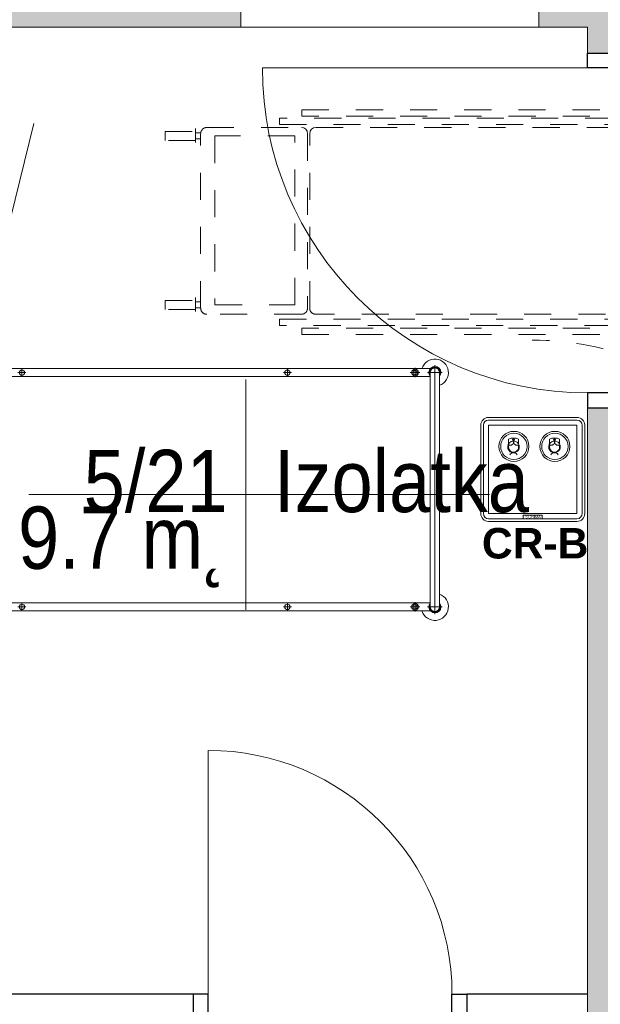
# Model space of a CAD drawing. Header units: centimetres. Extents: x -1316 to 21770, y -8842 to 3590.
# Tile 98 of 125: x 76 to 290, y 2464 to 2827. Entities that reach past the tile are written whole.
import ezdxf

# ---------------------------------------------------------------- set-up
doc = ezdxf.new("R2010")
doc.units = ezdxf.units.CM
doc.linetypes.add('Kreska', pattern=[20, 10, -10])
for name, color, linetype, lineweight in [('A-AREA-IDEN', 2, 'Continuous', 13), ('A-DETL-GENF', 92, 'Continuous', 9), ('A-DETL-MEDM', 33, 'Continuous', 13), ('A-DETL-THIN', 151, 'Continuous', 9), ('A-DOOR', 31, 'Continuous', 13), ('A-GENM-HDLN', 13, 'Kreska', 9), ('A-WALL', 113, 'Continuous', 13), ('A-WALL-PATT', 111, 'Continuous', 13), ('I-FURN', 30, 'Continuous', 9), ('PRZYW_Elementy_inst_przyw', 7, 'Continuous', 9), ('Q-SPCQ', 91, 'Continuous', 9), ('Q-SPCQ-HDLN', 91, 'Kreska', 9)]:
    doc.layers.add(name, color=color, linetype=linetype, lineweight=lineweight)
doc.styles.add('adam', font='arialbd.ttf')
doc.styles.add('Arial_11', font='arial.ttf', dxfattribs={"width": 0.85, "height": 23})

# ---------------------------------------------------------------- blocks, each defined once
blk = doc.blocks.new('łóżko 195x90 typ FAMED _102039_ - łóżko 195x90 typ FAMED _102039_-1233017-5_piętro III __10_50 m_ - stan projektowany')
at = {"layer": 'I-FURN'}
for p, q in [((-43.25, 101.53), (-43.25, 106.98)), ((-43.25, 105.95), (43.25, 105.95)), ((43.25, 101.53), (43.25, 106.98)), ((45.97, 104.25), (-45.98, 104.25)), ((-44.75, -103.1), (-44.75, 102.61)), ((-43.25, 102.55), (43.25, 102.55)), ((-41.75, 102.55), (-41.75, -103.1)), ((41.75, 102.61), (41.75, -103.05)), ((44.75, -103.1), (44.75, 102.61)), ((-43.25, 95.18), (-43.25, 98.68)), ((43.25, 95.18), (43.25, 98.68)), ((-45, 96.93), (-41.5, 96.93)), ((45, 96.93), (41.5, 96.93)), ((-43.25, 48.31), (-43.25, 51.31)), ((43.25, 48.31), (43.25, 51.31)), ((-44.75, 49.81), (-41.75, 49.81)), ((44.75, 49.81), (41.75, 49.81)), ((-43.25, -49.69), (-43.25, -46.69)), ((43.25, -49.69), (43.25, -46.69)), ((-44.75, -48.19), (-41.75, -48.19)), ((44.75, -48.19), (41.75, -48.19)), ((-45, -96.6), (-41.5, -96.6)), ((-43.25, -94.85), (-43.25, -98.35)), ((45, -96.6), (41.5, -96.6)), ((43.25, -94.85), (43.25, -98.35)), ((-45.98, -104.75), (45.97, -104.75)), ((-43.25, -102.02), (-43.25, -107.47)), ((-43.25, -103.05), (43.25, -103.05)), ((43.25, -102.02), (43.25, -107.47)), ((-43.25, -106.45), (43.25, -106.45))]:
    blk.add_line(p, q, dxfattribs=at)
for centre, radius in [((-43.25, 96.93), 1.25), ((43.25, 96.93), 1.25), ((-43.25, 96.93), 0.8), ((43.25, 96.93), 0.8), ((-43.25, 49.81), 1), ((43.25, 49.81), 1), ((-43.25, -48.19), 1), ((43.25, -48.19), 1), ((-43.25, -96.6), 1.25), ((-43.25, -96.6), 0.8), ((43.25, -96.6), 1.25), ((43.25, -96.6), 0.8)]:
    blk.add_circle(centre, radius, dxfattribs=at)
for centre, radius, start, end in [((-43.25, 104.25), 5, 19.8769, 252.5424), ((43.25, 104.25), 5, 287.4576, 160.1231), ((-43.25, 104.25), 2.23, 49.8221, 310.1779), ((-43.25, 104.25), 1.93, 62.0207, 297.9793), ((-43.25, 104.25), 1.7, 90, 270), ((43.25, 104.25), 2.23, 229.8221, 130.1779), ((43.25, 104.25), 1.93, 242.0207, 117.9793), ((43.25, 104.25), 1.7, 270, 90), ((-43.25, -104.75), 5, 107.4576, 340.1231), ((43.25, -104.75), 5, 199.8769, 72.5424), ((-43.25, -104.75), 2.23, 47.6113, 310.1779), ((-43.25, -104.75), 1.93, 62.0207, 297.9793), ((-43.25, -104.75), 1.7, 90, 270), ((43.25, -104.75), 2.23, 229.8221, 130.1779), ((43.25, -104.75), 1.93, 242.0207, 117.9793), ((43.25, -104.75), 1.7, 270, 90)]:
    blk.add_arc(centre, radius, start, end, dxfattribs=at)
blk = doc.blocks.new('DRZWI 1S - automatyczna etykieta - Drzwi 90-2381422-5_piętro III __10_50 m_ - stan projektowany')
at = {"layer": 'A-DETL-GENF'}
for p, q in [((-50.5, 2), (-45, 2)), ((-50.5, -7.5), (-50.5, 2)), ((-45, 2), (-45, -7.5)), ((45, 2), (50.5, 2)), ((45, -7.5), (45, 2)), ((50.5, 2), (50.5, -7.5)), ((-45, -7.5), (-50.5, -7.5)), ((50.5, -7.5), (45, -7.5))]:
    blk.add_line(p, q, dxfattribs=at)
at = {"layer": 'A-DETL-MEDM', "lineweight": 25}
for p, q in [((-50.5, -7.5), (-50.5, 2)), ((-50.5, 2), (-45, 2)), ((-45, 2), (-45, -7.5)), ((45, 2), (45, -7.5)), ((50.5, 2), (45, 2)), ((50.5, -7.5), (50.5, 2)), ((-45, -7.5), (-50.5, -7.5)), ((45, -7.5), (50.5, -7.5))]:
    blk.add_line(p, q, dxfattribs=at)
at = {"layer": 'A-DOOR'}
blk.add_line((45, -7.5), (45, -97.5), dxfattribs=at)
blk.add_arc((45, -7.5), 90, 180, 270, dxfattribs=at)
blk = doc.blocks.new('DRZWI 1S - automatyczna etykieta - Drzwi 120-2381491-5_piętro III __10_50 m_ - stan projektowany')
at = {"layer": 'A-DETL-GENF'}
for p, q in [((-65.5, 6), (-65.5, -3.5)), ((-60, 6), (-65.5, 6)), ((-60, -3.5), (-60, 6)), ((65.5, 6), (60, 6)), ((60, 6), (60, -3.5)), ((65.5, -3.5), (65.5, 6)), ((-65.5, -3.5), (-60, -3.5)), ((60, -3.5), (65.5, -3.5))]:
    blk.add_line(p, q, dxfattribs=at)
at = {"layer": 'A-DETL-MEDM', "lineweight": 25}
for p, q in [((-60, 6), (-65.5, 6)), ((-65.5, 6), (-65.5, -3.5)), ((-60, -3.5), (-60, 6)), ((60, -3.5), (60, 6)), ((60, 6), (65.5, 6)), ((65.5, 6), (65.5, -3.5)), ((-65.5, -3.5), (-60, -3.5)), ((65.5, -3.5), (60, -3.5))]:
    blk.add_line(p, q, dxfattribs=at)
at = {"layer": 'A-DOOR'}
blk.add_line((60, 6), (60, 126), dxfattribs=at)
blk.add_arc((60, 6), 120, 90, 180, dxfattribs=at)
blk = doc.blocks.new('Łóżko transportowe - łóżko PRAWY SKRĘT-2406520-5_piętro III __10_50 m_ - stan projektowany')
at = {"layer": 'A-GENM-HDLN'}
for p, q in [((-213.01, -230.22), (-213.01, -83.34)), ((-144.01, -83.34), (-144.01, -230.22)), ((-216.43, -100.83), (-216.43, -243.73)), ((-214.13, -243.73), (-214.13, -100.83)), ((-142.2, -243.73), (-142.2, -101.09)), ((-139.9, -101.09), (-139.9, -243.73)), ((-219.53, -235.46), (-219.53, -109.11)), ((-217.23, -109.11), (-217.23, -235.46)), ((-138.89, -109.11), (-138.89, -235.46)), ((-136.59, -235.46), (-136.59, -109.11)), ((-146.31, -232.52), (-210.71, -232.52)), ((-217.23, -235.46), (-219.53, -235.46)), ((-213.01, -270.47), (-213.01, -235.61)), ((-210.71, -233.31), (-146.31, -233.31)), ((-144.01, -235.61), (-144.01, -270.47)), ((-138.89, -235.46), (-136.59, -235.46)), ((-147.5, -238.03), (-209.87, -238.03)), ((-209.87, -238.03), (-209.87, -267.5)), ((-147.5, -267.5), (-147.5, -238.03)), ((-216.43, -243.73), (-214.13, -243.73)), ((-139.9, -243.73), (-142.2, -243.73)), ((-209.87, -267.5), (-147.5, -267.5)), ((-211.54, -285.9), (-211.54, -274.65)), ((-146.31, -272.77), (-210.71, -272.77)), ((-208.23, -274.65), (-208.23, -285.9)), ((-150.17, -274.65), (-145.11, -274.65)), ((-149.14, -285.9), (-149.14, -274.65)), ((-148.67, -274.65), (-148.67, -272.75)), ((-146.35, -274.65), (-146.35, -272.75)), ((-145.83, -274.65), (-145.83, -285.9)), ((-208.23, -285.9), (-211.54, -285.9)), ((-145.83, -285.9), (-149.14, -285.9))]:
    blk.add_line(p, q, dxfattribs=at)
for centre, start, end in [((-146.31, -230.22), 270, 0), ((-146.31, -235.61), 0, 90), ((-210.71, -270.47), 180, 270), ((-146.31, -270.47), 270, 0)]:
    blk.add_arc(centre, 2.3, start, end, dxfattribs=at)
at = {"layer": 'Q-SPCQ'}
for p, q in [((-212.57, -274.65), (-207.51, -274.65)), ((-211.07, -274.65), (-211.07, -272.74)), ((-208.75, -274.65), (-208.75, -272.75))]:
    blk.add_line(p, q, dxfattribs=at)
for centre, start, end in [((-210.71, -230.22), 180, 270), ((-210.71, -235.61), 90, 180)]:
    blk.add_arc(centre, 2.3, start, end, dxfattribs=at)
at = {"layer": 'Q-SPCQ-HDLN'}
blk.add_arc((-28.77, -150.01), 105.71, 90, 180.198, dxfattribs=at)
blk = doc.blocks.new('METKA_POMIESZCZENIA2 - Rozbudowana - bez ramki-2396678-5_piętro III __10_50 m_ - stan projektowany')
at = {"layer": 'A-AREA-IDEN'}
for p, q in [((0, 0.425), (0, 0)), ((0.0976, 0), (-0.8, 0)), ((-0.8, 0), (0.9, 0)), ((0, 0), (0, -0.425))]:
    blk.add_line(p, q, dxfattribs=at)
blk = doc.blocks.new('Ikona2')
at = {"layer": 'PRZYW_Elementy_inst_przyw'}
h = blk.add_hatch(color=106, dxfattribs=at)
h.dxf.hatch_style = 1
h.paths.add_polyline_path([(0.1, -0.27), (-0.1, -0.27), (-0.1, -0.5), (0.1, -0.5)])
h.paths.add_polyline_path([(0.1, -0.5), (-0.1, -0.5), (-0.1, -0.7), (0.1, -0.7)])
h.paths.add_polyline_path([(0.34, -0.5), (0.1, -0.5), (0.1, -0.7), (0.34, -0.7)])
h.paths.add_polyline_path([(-0.1, -0.5), (-0.34, -0.5), (-0.34, -0.7), (-0.1, -0.7)])
h.paths.add_polyline_path([(0.1, -0.7), (-0.1, -0.7), (-0.1, -0.94), (0.1, -0.94)])
at = {"layer": 'PRZYW_Elementy_inst_przyw', "color": 106}
for p, q in [((-1.58, -1.86), (-1.58, -0.37)), ((1.58, -1.86), (1.58, -0.37))]:
    blk.add_line(p, q, dxfattribs=at)
for points in [[(0.34, -0.5), (0.34, -0.7), (-0.34, -0.7), (-0.34, -0.5)], [(-0.1, -0.27), (0.1, -0.27), (0.1, -0.94), (-0.1, -0.94)]]:
    blk.add_lwpolyline(points, close=True, dxfattribs=at)
for centre, radius, start, end in [((0, -3.55), 3.55, 63.5398, 116.4602), ((0, -2.84), 1.85, 31.7978, 276.8309), ((0.01, -2.9), 1.6, 156.7793, 23.2207), ((0, -2.85), 1.65, 89.6447, 89.8927), ((-0.01, -2.84), 1.86, 277.2029, 31.4258), ((0, -6.13), 1.43, 32.8175, 147.1825)]:
    blk.add_arc(centre, radius, start, end, dxfattribs=at)
at = {"layer": 'PRZYW_Elementy_inst_przyw', "color": 106, "lineweight": 5}
for centre, start, end in [((-1.13, -1.18), 253.1892, 358.3615), ((1.15, -1.18), 181.6385, 286.8108)]:
    blk.add_arc(centre, 1.14, start, end, dxfattribs=at)
blk = doc.blocks.new('Ikona')
at = {"layer": 'PRZYW_Elementy_inst_przyw'}
h = blk.add_hatch(color=1, dxfattribs=at)
h.dxf.hatch_style = 1
h.paths.add_polyline_path([(-1065.97, 3801.31), (-1066.17, 3801.31), (-1066.17, 3801.08), (-1065.97, 3801.08)])
h.paths.add_polyline_path([(-1065.97, 3801.08), (-1066.17, 3801.08), (-1066.17, 3800.87), (-1065.97, 3800.87)])
h.paths.add_polyline_path([(-1065.74, 3801.08), (-1065.97, 3801.08), (-1065.97, 3800.87), (-1065.74, 3800.87)])
h.paths.add_polyline_path([(-1066.17, 3801.08), (-1066.41, 3801.08), (-1066.41, 3800.87), (-1066.17, 3800.87)])
h.paths.add_polyline_path([(-1065.97, 3800.87), (-1066.17, 3800.87), (-1066.17, 3800.64), (-1065.97, 3800.64)])
at = {"layer": 'PRZYW_Elementy_inst_przyw', "color": 1}
for p, q in [((-1067.65, 3799.71), (-1067.65, 3801.21)), ((-1064.49, 3799.71), (-1064.49, 3801.21))]:
    blk.add_line(p, q, dxfattribs=at)
for points in [[(-1065.74, 3801.08), (-1065.74, 3800.87), (-1066.41, 3800.87), (-1066.41, 3801.08)], [(-1066.17, 3801.31), (-1065.97, 3801.31), (-1065.97, 3800.64), (-1066.17, 3800.64)]]:
    blk.add_lwpolyline(points, close=True, dxfattribs=at)
for centre, radius, start, end in [((-1066.07, 3798.74), 1.85, 31.7978, 276.8309), ((-1066.06, 3798.68), 1.6, 156.7793, 23.2207), ((-1066.07, 3798.03), 3.55, 63.5398, 116.4602), ((-1066.07, 3798.72), 1.65, 89.6447, 89.8927), ((-1066.08, 3798.74), 1.86, 277.2029, 31.4258), ((-1066.07, 3795.45), 1.43, 32.8175, 147.1825)]:
    blk.add_arc(centre, radius, start, end, dxfattribs=at)
at = {"layer": 'PRZYW_Elementy_inst_przyw', "color": 1, "lineweight": 5}
for centre, start, end in [((-1067.2, 3800.4), 253.1892, 358.3615), ((-1064.92, 3800.4), 181.6385, 286.8108)]:
    blk.add_arc(centre, 1.14, start, end, dxfattribs=at)
blk = doc.blocks.new('UK4-PPO')
at = {"layer": 'PRZYW_Elementy_inst_przyw'}
for p, q in [((19.21, 19.17), (-13.43, 19.17)), ((-13.43, 18.21), (19.21, 18.21)), ((-16.31, 16.29), (-16.31, -16.35)), ((-15.35, 16.29), (-15.35, -16.35)), ((21.13, 16.29), (21.13, -16.35)), ((22.09, -16.35), (22.09, 16.29)), ((-13.43, -18.27), (19.21, -18.27)), ((-13.43, -19.23), (19.21, -19.23))]:
    blk.add_line(p, q, dxfattribs=at)
at = {"layer": 'PRZYW_Elementy_inst_przyw', "color": 7}
blk.add_lwpolyline([(-13.43, 16.29), (19.21, 16.29), (19.21, -16.35), (-13.43, -16.35)], close=True, dxfattribs=at)
at = {"layer": 'PRZYW_Elementy_inst_przyw', "color": 0}
blk.add_lwpolyline([(-0.6, -16.91), (6.38, -16.91), (6.38, -18.27), (-0.6, -18.27)], close=True, dxfattribs=at)
at = {"layer": 'PRZYW_Elementy_inst_przyw', "lineweight": 5}
for centre, radius in [((-4.07, 8.47), 5.55), ((-4.07, 8.47), 4.87), ((11.05, 8.47), 5.55), ((11.05, 8.47), 4.87)]:
    blk.add_circle(centre, radius, dxfattribs=at)
at = {"layer": 'PRZYW_Elementy_inst_przyw'}
for centre, radius, start, end in [((-13.43, 16.29), 2.88, 90, 180), ((-13.43, 16.29), 1.92, 90, 180), ((19.21, 16.29), 2.88, 0, 90), ((19.21, 16.29), 1.92, 0, 90), ((-13.43, -16.35), 2.88, 180, 270), ((-13.43, -16.35), 1.92, 180, 270), ((19.21, -16.35), 2.88, 270, 0), ((19.21, -16.35), 1.92, 270, 0)]:
    blk.add_arc(centre, radius, start, end, dxfattribs=at)
at = {"layer": 'PRZYW_Elementy_inst_przyw', "lineweight": 5, "xscale": 1.155937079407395, "yscale": 1.155937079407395, "zscale": 1.155937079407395}
for name, p in [('Ikona', (1228.1, -4382.83)), ('Ikona2', (10.92, 11.56))]:
    blk.add_blockref(name, p, dxfattribs=at)
at = {"layer": 'PRZYW_Elementy_inst_przyw', "color": 0, "insert": (0.18, -17.02), "char_height": 1.056, "attachment_point": 1}
blk.add_mtext_dynamic_manual_height_columns('SCHIMA', width=11.8192, gutter_width=12.5, heights=[0], dxfattribs=at)

msp = doc.modelspace()

# ---------------------------------------------------------------- hatches: boundary and pattern name
at = {"layer": 'A-WALL-PATT'}
h = msp.add_hatch(color=9, dxfattribs=at)
h.paths.add_polyline_path([(1227.38, 2824.33), (1227.38, 2848.33), (507.38, 2848.33), (507.38, 2824.33), (1203.38, 2824.33)], flags=0)
h.paths.add_polyline_path([(307.38, 2824.33), (307.38, 2848.33), (267.38, 2848.33), (267.38, 2824.33), (297.38, 2824.33)], flags=0)
h.paths.add_polyline_path([(157.38, 2824.33), (157.38, 2848.33), (-182.62, 2848.33), (-182.62, 2824.33), (142.38, 2824.33)], flags=0)
h.paths.add_polyline_path([(-332.62, 2824.33), (-292.62, 2824.33), (-292.62, 2848.33), (-332.62, 2848.33), (-332.62, 2839.33)], flags=0)
h.paths.add_polyline_path([(-532.62, 2824.33), (-532.62, 2848.33), (-1217.62, 2848.33), (-1217.62, 2824.33), (-547.62, 2824.33)], flags=0)
h = msp.add_hatch(color=9, dxfattribs=at)
h.paths.add_polyline_path([(297.38, 1852.33), (297.38, 1880.83), (285.38, 1880.83), (285.38, 1852.33), (287.38, 1852.33), (287.38, 1852.83), (296.88, 1852.83), (296.88, 1852.33)], flags=0)
h.paths.add_polyline_path([(297.38, 1971.83), (297.38, 2310.83), (285.38, 2310.83), (285.38, 1971.83)], flags=0)
h.paths.add_polyline_path([(285.38, 2411.83), (297.38, 2411.83), (297.38, 2683.83), (285.38, 2683.83), (285.38, 2452.33)], flags=0)
h.paths.add_polyline_path([(285.38, 2814.83), (297.38, 2814.83), (297.38, 2824.33), (285.38, 2824.33), (285.38, 2818.87)], flags=0)

# ---------------------------------------------------------------- linework, layer by layer
at = {"layer": 'A-DETL-THIN'}
msp.add_line((72.38, 2753.76), (81.01, 2788.76), dxfattribs=at)
at = {"layer": 'A-WALL', "lineweight": 9}
for p, q in [((157.38, 2824.33), (157.38, 2839.33)), ((267.38, 2839.33), (267.38, 2824.33)), ((17.38, 2824.33), (285.38, 2824.33)), ((285.38, 2824.33), (285.38, 2814.83)), ((285.38, 2683.83), (285.38, 2467.33))]:
    msp.add_line(p, q, dxfattribs=at)
at = {"layer": 'A-WALL', "color": 7, "lineweight": 25}
for p, q in [((139.88, 2467.33), (12.38, 2467.33)), ((285.38, 2467.33), (240.88, 2467.33))]:
    msp.add_line(p, q, dxfattribs=at)
at = {"layer": 'A-WALL'}
msp.add_line((285.38, 2452.33), (285.38, 2467.33), dxfattribs=at)

# ---------------------------------------------------------------- block references
at = {"layer": 'A-AREA-IDEN', "xscale": 99.99999999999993, "yscale": 99.99999999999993, "zscale": 99.99999999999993}
msp.add_blockref('METKA_POMIESZCZENIA2 - Rozbudowana - bez ramki-2396678-5_piętro III __10_50 m_ - stan projektowany', (159.24, 2651.76), dxfattribs=at)
at = {"layer": 'A-DOOR'}
for name, p, rotation in [('DRZWI 1S - automatyczna etykieta - Drzwi 120-2381491-5_piętro III __10_50 m_ - stan projektowany', (291.38, 2749.33), 89.99999999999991), ('DRZWI 1S - automatyczna etykieta - Drzwi 90-2381422-5_piętro III __10_50 m_ - stan projektowany', (190.38, 2459.83), 180)]:
    msp.add_blockref(name, p, dxfattribs=dict(at, rotation=rotation))
at = {"layer": 'I-FURN', "rotation": 270.0000000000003}
msp.add_blockref('łóżko 195x90 typ FAMED _102039_ - łóżko 195x90 typ FAMED _102039_-1233017-5_piętro III __10_50 m_ - stan projektowany', (124.82, 2653.58), dxfattribs=at)
at = {"layer": 'PRZYW_Elementy_inst_przyw'}
ref = msp.add_blockref('UK4-PPO', (262.31, 2661.11), dxfattribs=at)
ref.add_attrib('NAZWA', 'CR-B', (246.43, 2628.19), dxfattribs={"color": 7, "linetype": 'Continuous', "lineweight": -3, "height": 11.25, "style": 'adam'})
at = {"layer": 'Q-SPCQ', "rotation": 270.0000000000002}
msp.add_blockref('Łóżko transportowe - łóżko PRAWY SKRĘT-2406520-5_piętro III __10_50 m_ - stan projektowany', (415.38, 2574.33), dxfattribs=at)

# ---------------------------------------------------------------- texts
at = {"layer": 'A-AREA-IDEN', "color": 0, "char_height": 23, "line_spacing_factor": 0.936439, "style": 'Arial_11'}
for s, insert, width, attachment_point in [('\\pxqr,t3.69565,7.3913,11.08696,14.78261,18.47826,22.17391,25.86957,29.56522,33.26087,36.95652,40.65217,44.34783,48.04348,51.73913,55.43478,59.13043,62.82609,66.52174,70.21739,73.91304,77.6087,81.30435,85,88.69565,92.3913,96.08696,99.78261,103.47826,107.17391,110.86957,114.56522,118.26087;{5/21}', (152.59, 2644.98), 52.87, 9), ('\\pxt3.69565,7.3913,11.08696,14.78261,18.47826,22.17391,25.86957,29.56522,33.26087,36.95652,40.65217,44.34783,48.04348,51.73913,55.43478,59.13043,62.82609,66.52174,70.21739,73.91304,77.6087,81.30435,85,88.69565,92.3913,96.08696,99.78261,103.47826,107.17391,110.86957,114.56522,118.26087;{Izolatka}', (169.67, 2644.98), 92.82, 7), ('\\pt84.99995,169.9999,255.00008,340.00003,424.99998,509.99993,595.00011,680.00006,765.00001,849.99996,934.99991,1020.00009,1105.00004,1189.99999,1274.99994,1359.99989,1445.00007,1530.00002,1614.99997,1699.99992,1785.0001,1870.00005,1955,2039.99995,2124.9999,2210.00008,2295.00003,2379.99998,2464.99993,2550.00011,2635.00006,2720.00001;9.7 m˛', (152.59, 2647.37), 76.5, 3)]:
    msp.add_mtext(s, dxfattribs=dict(at, insert=insert, width=width, attachment_point=attachment_point))

doc.saveas('drawing.dxf')
